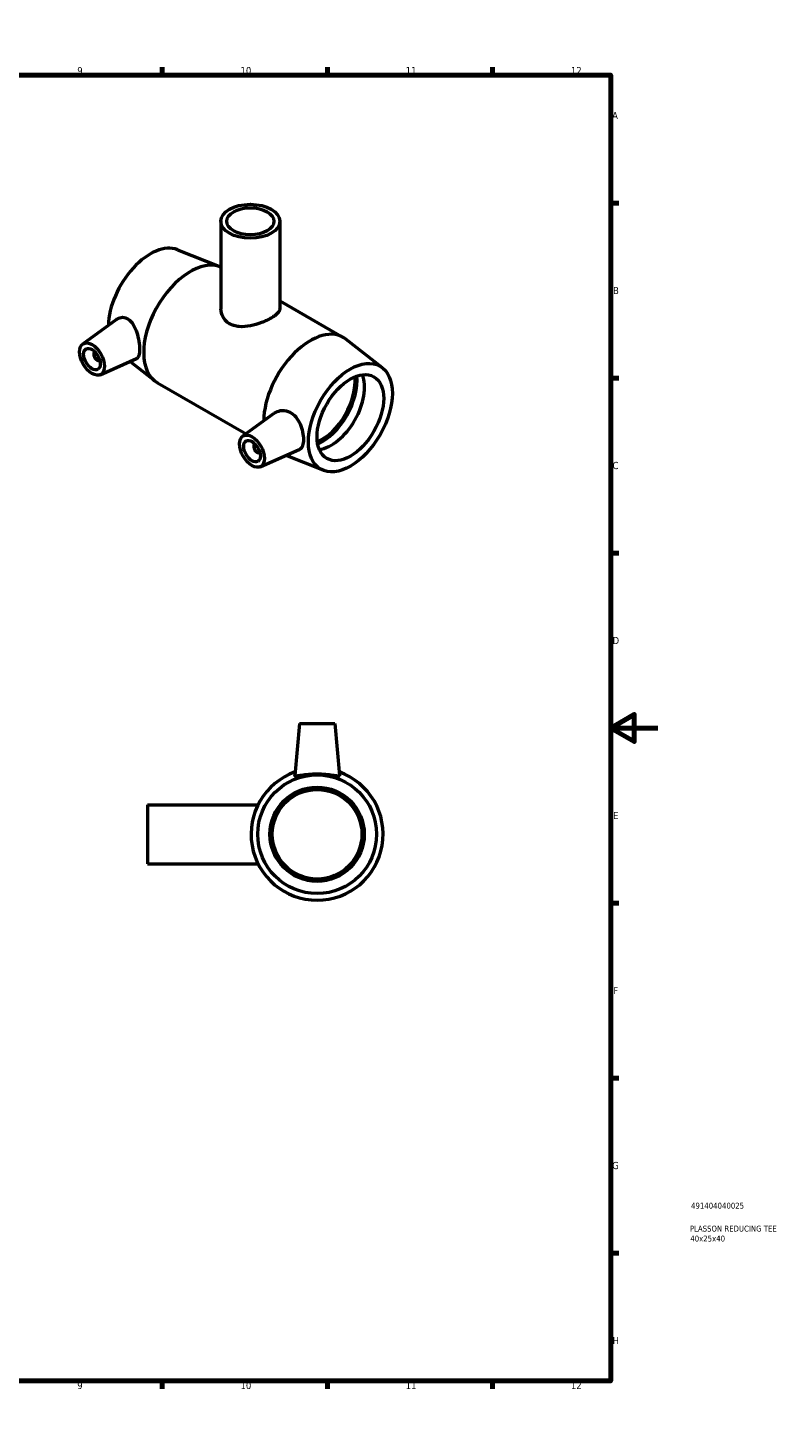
# Model space of a CAD drawing. Header units: millimetres. Extents: x 0 to 894, y -15 to 742.
# Tile 3 of 3: x 574 to 894, y 0 to 594. Entities that reach past the tile are written whole.
import ezdxf

# ---------------------------------------------------------------- set-up
doc = ezdxf.new("R2010")
doc.units = ezdxf.units.MM
for name, color, linetype, lineweight in [('Border (ANSI)', 7, 'Continuous', 70), ('Title (ISO)', 7, 'Continuous', 50), ('Visible (ANSI)', 7, 'Continuous', 50)]:
    doc.layers.add(name, color=color, linetype=linetype, lineweight=lineweight)
doc.styles.add('Note Text (ANSI)', font='tahoma.ttf')
doc.styles.add('Note Text (ISO)', font='tahoma.ttf')

# ---------------------------------------------------------------- blocks, each defined once
blk = doc.blocks.new('Borders Default Border')
at = {"layer": 'Border (ANSI)'}
for p, q in [((70.08, 574), (70.08, 577.45)), ((140.17, 574), (140.17, 577.45)), ((210.25, 574), (210.25, 577.45)), ((280.33, 574), (280.33, 577.45)), ((350.42, 574), (350.42, 577.45)), ((490.58, 574), (490.58, 577.45)), ((560.67, 574), (560.67, 577.45)), ((630.75, 574), (630.75, 577.45)), ((700.83, 574), (700.83, 577.45)), ((770.92, 574), (770.92, 577.45)), ((20, 519.75), (16.55, 519.75)), ((821, 519.75), (824.45, 519.75)), ((20, 445.5), (16.55, 445.5)), ((821, 445.5), (824.45, 445.5)), ((20, 371.25), (16.55, 371.25)), ((821, 371.25), (824.45, 371.25)), ((20, 222.75), (16.55, 222.75)), ((821, 222.75), (824.45, 222.75)), ((20, 148.5), (16.55, 148.5)), ((821, 148.5), (824.45, 148.5)), ((20, 74.25), (16.55, 74.25)), ((821, 74.25), (824.45, 74.25)), ((70.08, 20), (70.08, 16.55)), ((140.17, 20), (140.17, 16.55)), ((210.25, 20), (210.25, 16.55)), ((280.33, 20), (280.33, 16.55)), ((350.42, 20), (350.42, 16.55)), ((490.58, 20), (490.58, 16.55)), ((560.67, 20), (560.67, 16.55)), ((630.75, 20), (630.75, 16.55)), ((700.83, 20), (700.83, 16.55)), ((770.92, 20), (770.92, 16.55))]:
    blk.add_line(p, q, dxfattribs=at)
at = {"layer": 'Border (ANSI)', "flags": 128}
for points in [[(420.5, 594), (420.5, 574), (414.73, 584), (426.27, 584), (420.5, 574)], [(20, 20), (20, 574), (821, 574), (821, 20), (20, 20)], [(0, 297), (20, 297), (10, 302.77), (10, 291.23), (20, 297)], [(841, 297), (821, 297), (831, 302.77), (831, 291.23), (821, 297)], [(420.5, 0), (420.5, 20), (414.73, 10), (426.27, 10), (420.5, 20)]]:
    blk.add_lwpolyline(points, dxfattribs=at)
at = {"layer": 'Border (ANSI)', "color": 230, "true_color": 0xff0080, "attachment_point": 7, "style": 'Note Text (ANSI)'}
for s, insert, char_height in [('1', (34.35, 574.4), 3.05), ('2', (104.2, 574.4), 3.05), ('3', (174.26, 574.34), 3.05), ('4', (244.23, 574.4), 3.05), ('5', (314.48, 574.34), 3.05), ('6', (384.49, 574.34), 3.05), ('7', (454.6, 574.4), 3.05), ('8', (524.63, 574.33), 3.05), ('9', (594.7, 574.34), 3.05), ('10', (663.96, 574.34), 3.048), ('11', (734.04, 574.4), 3.048), ('12', (804.13, 574.4), 3.048), ('A', (16.78, 555.35), 3.05), ('A', (821.63, 555.35), 3.05), ('B', (17.15, 481.1), 3.05), ('B', (821.99, 481.1), 3.05), ('C', (16.95, 406.8), 3.05), ('C', (821.8, 406.8), 3.05), ('D', (16.96, 332.6), 3.05), ('D', (821.81, 332.6), 3.05), ('E', (17.21, 258.35), 3.05), ('E', (822.05, 258.35), 3.05), ('F', (17.29, 184.1), 3.05), ('F', (822.14, 184.1), 3.05), ('G', (16.81, 109.79), 3.05), ('G', (821.66, 109.79), 3.05), ('H', (16.97, 35.6), 3.05), ('H', (821.81, 35.6), 3.05), ('1', (34.35, 16.55), 3.05), ('2', (104.2, 16.55), 3.05), ('3', (174.26, 16.49), 3.05), ('4', (244.23, 16.55), 3.05), ('5', (314.48, 16.49), 3.05), ('6', (384.49, 16.49), 3.05), ('7', (454.6, 16.55), 3.05), ('8', (524.63, 16.48), 3.05), ('9', (594.7, 16.49), 3.05), ('10', (663.96, 16.49), 3.048), ('11', (734.04, 16.55), 3.048), ('12', (804.13, 16.55), 3.048)]:
    blk.add_mtext(s, dxfattribs=dict(at, insert=insert, char_height=char_height))
blk = doc.blocks.new('Title Blocks ISO')
at = {"layer": 'Title (ISO)', "color": 232, "true_color": 0xca0064, "style": 'Note Text (ISO)'}
for tag, p in [('PART_NUMBER_001', (34.09, 73.08)), ('DESCRIPTION_001', (33.58, 63.35)), ('DESCRIPTION_002', (33.77, 59.13))]:
    blk.add_attdef(tag, p, '', height=2.5, dxfattribs=at)

msp = doc.modelspace()

# ---------------------------------------------------------------- linework, layer by layer
at = {"layer": 'Visible (ANSI)'}
for p, q in [((655.632, 511.988), (655.632, 474.845)), ((680.632, 511.988), (680.632, 474.845)), ((637.194, 499.92), (655.441, 492.633)), ((680.632, 478.237), (707.56, 462.73)), ((596.988, 459.884), (611.521, 470.469)), ((724.134, 449.855), (708.672, 461.979)), ((602.08, 456.486), (602.254, 456.587)), ((604.076, 453.02), (604.25, 453.121)), ((604.459, 446.911), (619.861, 453.705)), ((617.107, 452.49), (627.591, 444.27)), ((628.703, 443.519), (666.326, 421.854)), ((664.87, 420.794), (678.278, 430.559)), ((670.136, 417.496), (669.962, 417.396)), ((672.133, 414.03), (671.958, 413.929)), ((672.341, 407.82), (688.883, 415.117)), ((699.069, 406.329), (683.267, 412.64)), ((688.964, 298.927), (687.028, 276.797)), ((688.964, 298.927), (703.964, 298.927)), ((703.964, 298.927), (705.9, 276.797)), ((624.464, 264.427), (624.464, 239.427)), ((624.464, 264.427), (671.409, 264.427)), ((624.464, 239.427), (671.409, 239.427))]:
    msp.add_line(p, q, dxfattribs=at)
for radius in [25.2, 20, 19]:
    msp.add_circle((696.464, 251.927), radius, dxfattribs=at)
msp.add_arc((696.464, 251.927), 28, 109.401924, 70.598076, dxfattribs=at)
for centre, major_axis, ratio in [((668.132, 511.988), (-12.5, 0), 0.5758617), ((668.132, 511.988), (-10, 0), 0.5758617), ((600.957, 453.532), (3.743, -6.499), 0.5780931), ((600.957, 453.532), (2.495, -4.333), 0.5780931), ((710.558, 428.693), (-12.576, -21.838), 0.5780931), ((710.558, 428.693), (-9.981, -17.332), 0.5780931), ((668.839, 414.441), (3.743, -6.499), 0.5780931), ((668.839, 414.441), (2.495, -4.333), 0.5780931)]:
    msp.add_ellipse(centre, major_axis=major_axis, ratio=ratio, dxfattribs=at)
for centre, major_axis, start_param, end_param in [((625.705, 477.556), (12.576, 21.838), 0.0827496, 2.3286286), ((642.676, 467.784), (13.973, 24.264), 0.0701167, 3.1415927), ((693.588, 438.465), (13.973, 24.264), 6.2004357, 8.6276007), ((603.078, 454.753), (0.998, -1.733), 2.9593736, 6.4654043), ((698.396, 435.697), (9.981, 17.332), 3.7937964, 5.6309815), ((698.396, 435.697), (10.589, 18.388), 3.8114015, 5.6133764), ((702.45, 433.362), (9.981, 17.332), 3.5581627, 5.8666153), ((670.96, 415.663), (0.998, -1.733), 2.9593736, 6.4654043)]:
    msp.add_ellipse(centre, major_axis=major_axis, ratio=0.5780931, start_param=start_param, end_param=end_param, dxfattribs=at)
for points, knots in [([(611.521, 470.469), (611.591, 470.52), (611.661, 470.568), (612.37, 471.021), (613.156, 471.264), (614.768, 471.227), (615.59, 470.945), (617.088, 469.952), (617.837, 469.143), (619.089, 467.143), (619.596, 465.954), (620.346, 463.633), (620.643, 462.344), (621.03, 459.854), (621.122, 458.654), (621.122, 456.664), (621.03, 455.76), (620.643, 454.417), (620.346, 453.976), (619.939, 453.742), (619.9, 453.723), (619.861, 453.705)], [2.031392, 2.031392, 2.031392, 2.031392, 2.069694, 2.069694, 2.4123895, 2.4123895, 2.755085, 2.755085, 3.130217, 3.130217, 3.505349, 3.505349, 3.8705114, 3.8705114, 4.2356738, 4.2356738, 4.6008362, 4.6008362, 4.9659985, 4.9659985, 5.0027981, 5.0027981, 5.0027981, 5.0027981]), ([(680.632, 474.845), (680.632, 474.251), (680.326, 473.606), (679.376, 472.604), (678.98, 472.264), (678.059, 471.587), (677.534, 471.25), (676.407, 470.602), (675.773, 470.271), (674.396, 469.624), (673.654, 469.309), (671.344, 468.433), (669.682, 467.945), (666.578, 467.348), (664.918, 467.198), (662.61, 467.389), (661.869, 467.521), (660.492, 467.923), (659.857, 468.193), (658.729, 468.843), (658.203, 469.241), (657.282, 470.162), (656.887, 470.685), (655.938, 472.369), (655.632, 473.652), (655.632, 474.845)], [0.9573969, 0.9573969, 0.9573969, 0.9573969, 1.4353116, 1.4353116, 1.674269, 1.674269, 1.9132264, 1.9132264, 2.1521837, 2.1521837, 2.3911411, 2.3911411, 2.8690558, 2.8690558, 3.3477543, 3.3477543, 3.5871035, 3.5871035, 3.8264527, 3.8264527, 4.0658019, 4.0658019, 4.3051512, 4.3051512, 4.7838496, 4.7838496, 4.7838496, 4.7838496]), ([(678.279, 430.558), (678.449, 430.683), (678.625, 430.798), (679.637, 431.379), (680.662, 431.685), (682.792, 431.738), (683.893, 431.481), (685.757, 430.538), (686.639, 429.839), (688.138, 428.085), (688.759, 427.032), (689.693, 424.937), (690.07, 423.748), (690.557, 421.437), (690.671, 420.317), (690.671, 418.431), (690.557, 417.539), (690.07, 416.131), (689.693, 415.614), (689.118, 415.233), (689.004, 415.171), (688.883, 415.118)], [2.1299592, 2.1299592, 2.1299592, 2.1299592, 2.2109135, 2.2109135, 2.5860455, 2.5860455, 2.9611775, 2.9611775, 3.303873, 3.303873, 3.6465685, 3.6465685, 3.9926443, 3.9926443, 4.33872, 4.33872, 4.6847957, 4.6847957, 5.0308714, 5.0308714, 5.1087872, 5.1087872, 5.1087872, 5.1087872]), ([(705.893, 276.74), (705.846, 276.616), (705.57, 276.575), (704.559, 276.655), (703.826, 276.771), (702.166, 277.017), (701.122, 277.163), (698.848, 277.373), (697.617, 277.433), (695.31, 277.433), (694.079, 277.373), (691.805, 277.163), (690.762, 277.017), (689.102, 276.771), (688.368, 276.655), (687.358, 276.575), (687.082, 276.616), (687.028, 276.758), (687.026, 276.777), (687.028, 276.798)], [0, 0, 0, 0, 0.3426955, 0.3426955, 0.6853911, 0.6853911, 1.0314668, 1.0314668, 1.3775425, 1.3775425, 1.7236182, 1.7236182, 2.069694, 2.069694, 2.4123895, 2.4123895, 2.755085, 2.755085, 2.8031955, 2.8031955, 2.8031955, 2.8031955])]:
    msp.add_open_spline(points, degree=3, knots=knots, dxfattribs=at)
msp.add_open_spline([(705.899, 276.798), (705.901, 276.777), (705.899, 276.758), (705.893, 276.74)], degree=3, dxfattribs=at)

# ---------------------------------------------------------------- block references
msp.add_blockref('Borders Default Border', (0, 0))
msp.add_blockref('Title Blocks ISO', (821, 20)).add_auto_attribs({'PART_NUMBER_001': '491404040025', 'DESCRIPTION_001': 'PLASSON REDUCING TEE', 'DESCRIPTION_002': '40x25x40'})

doc.saveas('drawing.dxf')
